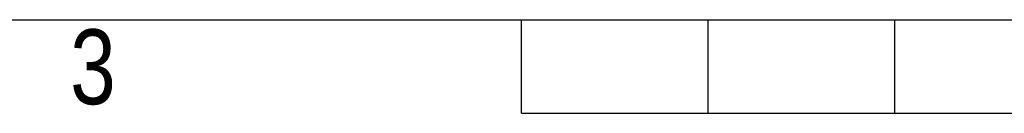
# Model space of a CAD drawing. Header units: millimetres. Extents: x 0 to 420, y 0 to 297.
# Tile 2 of 24: x 130 to 185, y 0 to 5. Entities that reach past the tile are written whole.
import ezdxf

# ---------------------------------------------------------------- set-up
doc = ezdxf.new("R2010")
doc.units = ezdxf.units.MM
doc.layers.add('CARTIGLIO', color=140, linetype='Continuous')
doc.styles.add('SLDTEXTSTYLE2', font='TXT', dxfattribs={"width": 0.821468})

msp = doc.modelspace()

# ---------------------------------------------------------------- linework, layer by layer
at = {"layer": 'CARTIGLIO', "linetype": 'Continuous'}
for p, q in [((5.1801, 5.171), (414.8274, 5.171)), ((158.2616, -0.0032), (158.2616, 5.171)), ((168.61, -0.0032), (168.61, 5.171)), ((178.9585, -0.0032), (178.9585, 5.171)), ((158.2616, -0.0032), (261.7459, -0.0032))]:
    msp.add_line(p, q, dxfattribs=at)

# ---------------------------------------------------------------- texts
at = {"layer": 'CARTIGLIO', "insert": (134.4919, 4.6371), "char_height": 4.1394, "attachment_point": 2, "style": 'SLDTEXTSTYLE2'}
msp.add_mtext('3', dxfattribs=at)

doc.saveas('drawing.dxf')
